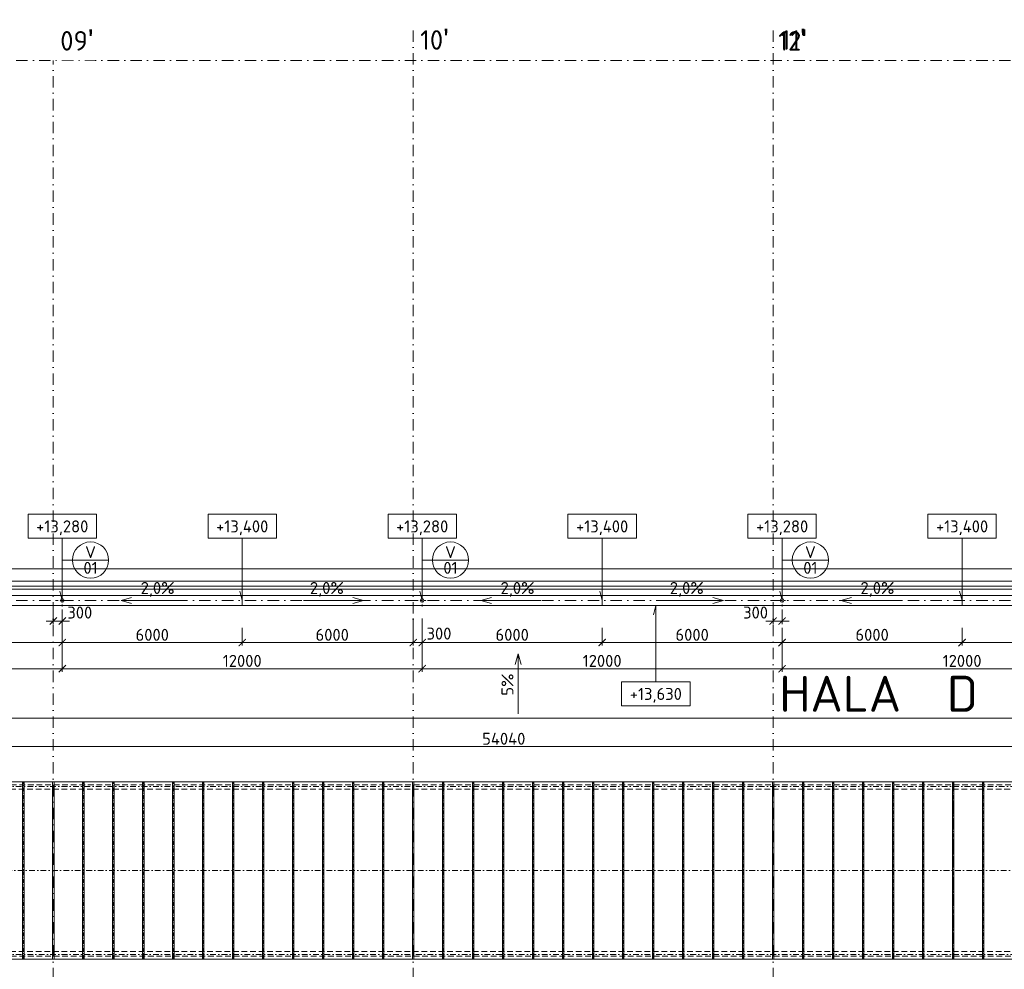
# Model space of a CAD drawing. Header units: millimetres. Extents: x 5450 to 1919026, y -34905 to 130825.
# Tile 127 of 154: x 157218 to 190045, y 99176 to 130825. Entities that reach past the tile are written whole.
import ezdxf
from ezdxf.enums import TextEntityAlignment as Align

# ---------------------------------------------------------------- set-up
doc = ezdxf.new("R2010")
doc.units = ezdxf.units.MM
for name, pattern in [('CENTERX2', [101.6, 63.5, -12.7, 12.7, -12.7]), ('DASHDOT', [25.4, 12.7, -6.35, 0, -6.35]), ('ČÁRKOVANÁ', [19.05, 12.7, -6.35])]:
    doc.linetypes.add(name, pattern=pattern)
doc.layers.get('Defpoints').update_dxf_attribs({"color": 8})
for name, color, linetype, lineweight in [('A99_N_kce-pohl', 1, 'Continuous', 9), ('A99_N_koty-200', 5, 'Continuous', 5), ('A99_N_koty-vysk', 160, 'Continuous', 5), ('A99_N_txt-popis-200', 240, 'Continuous', 5), ('A99_N_znaceni 200', 5, 'Continuous', 5), ('A99_S_kce-pohl', 7, 'Continuous', 5), ('A99_S_osy', 1, 'CENTERX2', 5)]:
    doc.layers.add(name, color=color, linetype=linetype, lineweight=lineweight)
doc.styles.add('A99_kota', font='isocpeur.ttf', dxfattribs={"height": 2})
doc.styles.add('A99_popis', font='isocpeur.ttf')
doc.styles.add('ad_popis 100', font='isocpeur.ttf', dxfattribs={"height": 200})
doc.dimstyles.new('A99_kota_200 new', dxfattribs={"dimscale": 200, "dimtxt": 2, "dimasz": 1.2, "dimexe": 0.5, "dimexo": 1.5, "dimgap": 0.3, "dimtad": 1, "dimdec": 0, "dimzin": 3, "dimdsep": 46, "dimtxsty": 'A99_kota', "dimblk": 'ARCHTICK', "dimcen": 2.5, "dimazin": 2, "dimtfac": 0.75, "dimtdec": 0, "dimtmove": 2, "dimatfit": 0, "dimfxl": 4, "dimfxlon": 1, "dimtolj": 1, "dimtzin": 0, "dimlwd": 5, "dimlwe": 5, "dimarcsym": 0})

# ---------------------------------------------------------------- blocks, each defined once
blk = doc.blocks.new('*U20')
at = {"color": 0, "linetype": 'ByBlock'}
for p, q in [((5.7, -4), (5.7, -14.35)), ((5.7, -14.35), (5.29, -12.8))]:
    blk.add_line(p, q, dxfattribs=at)
blk.add_lwpolyline([(0, -4), (11.4, -4), (11.4, 0), (0, 0)], close=True, dxfattribs=at)
at = {"color": 0, "linetype": 'ByBlock', "style": 'A99_kota'}
for tag, p in [('VYSKA', (5.7, -2.24)), ('VYSKA_POPIS1', (5.7, -6.04)), ('VYSKA_POPIS2', (5.9, -9.54)), ('VYSKA_POPIS3', (5.9, -13.04))]:
    blk.add_attdef(tag, text='', height=2, dxfattribs=at).set_placement(p, align=Align.MIDDLE)
blk = doc.blocks.new('*U14')
at = {"color": 0, "linetype": 'ByBlock'}
blk.add_line((-3.02, 0), (3.02, 0), dxfattribs=at)
blk.add_circle((0, 0), 3.02, dxfattribs=at)
at = {"color": 0, "linetype": 'ByBlock', "style": 'A99_popis'}
for tag, p in [('KATEGORIE', (0, 1.31)), ('PRVEK', (0, -1.3))]:
    blk.add_attdef(tag, text='', height=2, dxfattribs=at).set_placement(p, align=Align.MIDDLE_CENTER)
blk = doc.blocks.new('*U21')
at = {"color": 0, "linetype": 'ByBlock'}
for p, q in [((5.7, 12.75), (5.29, 11.2)), ((5.7, 0), (5.7, 12.75))]:
    blk.add_line(p, q, dxfattribs=at)
blk.add_lwpolyline([(0, -4), (11.4, -4), (11.4, 0), (0, 0)], close=True, dxfattribs=at)
at = {"color": 0, "linetype": 'ByBlock', "style": 'A99_kota'}
for tag, p in [('VYSKA', (5.7, -2.24)), ('VYSKA_POPIS1', (5.7, -6.04)), ('VYSKA_POPIS2', (5.9, -9.54)), ('VYSKA_POPIS3', (5.9, -13.04))]:
    blk.add_attdef(tag, text='', height=2, dxfattribs=at).set_placement(p, align=Align.MIDDLE)
blk = doc.blocks.new('_ArchTick')
at = {"color": 0, "linetype": 'ByBlock', "const_width": 0.15}
blk.add_lwpolyline([(-0.5, -0.5), (0.5, 0.5)], dxfattribs=at)
blk = doc.blocks.new('*D1105')
at = {"layer": 'A99_N_koty-200', "color": 0, "linetype": 'Continuous', "lineweight": 5, "transparency": 16777216}
for p, q in [((79717, 106750), (79717, 107650)), ((79717, 107550), (200407, 107550)), ((200407, 106750), (200407, 107650))]:
    blk.add_line(p, q, dxfattribs=at)
at = {"layer": 'Defpoints', "color": 0, "linetype": 'Continuous', "lineweight": 18, "transparency": 16777216}
for p in [(200407, 107550), (79717, 105425), (200407, 105425)]:
    blk.add_point(p, dxfattribs=at)
at = {"layer": 'A99_N_koty-200', "color": 0, "linetype": 'Continuous', "lineweight": 5, "transparency": 16777216, "xscale": 240, "yscale": 240, "zscale": 240, "rotation": 180}
blk.add_blockref('_ArchTick', (79717, 107550), dxfattribs=at)
at = {"layer": 'A99_N_koty-200', "color": 0, "linetype": 'Continuous', "lineweight": 5, "transparency": 16777216, "xscale": 240, "yscale": 240, "zscale": 240}
blk.add_blockref('_ArchTick', (200407, 107550), dxfattribs=at)
at = {"layer": 'A99_N_koty-200', "color": 0, "linetype": 'Continuous', "transparency": 16777216, "insert": (144807, 107940), "char_height": 400, "attachment_point": 5, "style": 'A99_kota'}
blk.add_mtext('\\A1;120690', dxfattribs=at)
blk = doc.blocks.new('*D1267')
at = {"layer": 'A99_N_koty-200', "color": 0, "linetype": 'Continuous', "lineweight": 5, "transparency": 16777216}
for p, q in [((146637, 109995), (146637, 109095)), ((158637, 109995), (158637, 109095)), ((146637, 109195), (158637, 109195))]:
    blk.add_line(p, q, dxfattribs=at)
at = {"layer": 'Defpoints', "color": 0, "linetype": 'Continuous', "lineweight": 18, "transparency": 16777216}
for p in [(146637, 111470), (158637, 111470), (158637, 109195)]:
    blk.add_point(p, dxfattribs=at)
at = {"layer": 'A99_N_koty-200', "color": 0, "linetype": 'Continuous', "lineweight": 5, "transparency": 16777216, "xscale": 240, "yscale": 240, "zscale": 240, "rotation": 180}
blk.add_blockref('_ArchTick', (146637, 109195), dxfattribs=at)
at = {"layer": 'A99_N_koty-200', "color": 0, "linetype": 'Continuous', "lineweight": 5, "transparency": 16777216, "xscale": 240, "yscale": 240, "zscale": 240}
blk.add_blockref('_ArchTick', (158637, 109195), dxfattribs=at)
at = {"layer": 'A99_N_koty-200', "color": 0, "linetype": 'Continuous', "transparency": 16777216, "insert": (152637, 109455), "char_height": 400, "attachment_point": 5, "style": 'A99_kota'}
blk.add_mtext('\\A1;12000', dxfattribs=at)
blk = doc.blocks.new('*D1273')
at = {"layer": 'A99_N_koty-200', "color": 0, "linetype": 'Continuous', "lineweight": 5, "transparency": 16777216}
for p, q in [((182337, 111170), (182337, 110683)), ((182637, 111170), (182637, 110683)), ((182337, 110783), (182097, 110783)), ((182337, 110783), (182637, 110783)), ((182637, 110783), (182877, 110783))]:
    blk.add_line(p, q, dxfattribs=at)
at = {"layer": 'Defpoints', "color": 0, "linetype": 'Continuous', "lineweight": 18, "transparency": 16777216}
for p in [(182337, 111470), (182637, 111470), (182637, 110783)]:
    blk.add_point(p, dxfattribs=at)
at = {"layer": 'A99_N_koty-200', "color": 0, "linetype": 'Continuous', "lineweight": 5, "transparency": 16777216, "xscale": 240, "yscale": 240, "zscale": 240}
blk.add_blockref('_ArchTick', (182337, 110783), dxfattribs=at)
at = {"layer": 'A99_N_koty-200', "color": 0, "linetype": 'Continuous', "lineweight": 5, "transparency": 16777216, "xscale": 240, "yscale": 240, "zscale": 240, "rotation": 180}
blk.add_blockref('_ArchTick', (182637, 110783), dxfattribs=at)
at = {"layer": 'A99_N_koty-200', "color": 0, "linetype": 'Continuous', "transparency": 16777216, "insert": (181752, 111065), "char_height": 400, "attachment_point": 5, "style": 'A99_kota'}
blk.add_mtext('\\A1;300', dxfattribs=at)
blk = doc.blocks.new('*D1275')
at = {"layer": 'A99_N_koty-200', "color": 0, "linetype": 'Continuous', "lineweight": 5, "transparency": 16777216}
for p, q in [((170337, 110865), (170337, 109965)), ((170637, 110865), (170637, 109965)), ((170337, 110065), (170097, 110065)), ((170337, 110065), (170637, 110065)), ((170637, 110065), (170877, 110065))]:
    blk.add_line(p, q, dxfattribs=at)
at = {"layer": 'Defpoints', "color": 0, "linetype": 'Continuous', "lineweight": 18, "transparency": 16777216}
for p in [(170337, 111350), (170637, 111470), (170637, 110065)]:
    blk.add_point(p, dxfattribs=at)
at = {"layer": 'A99_N_koty-200', "color": 0, "linetype": 'Continuous', "lineweight": 5, "transparency": 16777216, "xscale": 240, "yscale": 240, "zscale": 240}
blk.add_blockref('_ArchTick', (170337, 110065), dxfattribs=at)
at = {"layer": 'A99_N_koty-200', "color": 0, "linetype": 'Continuous', "lineweight": 5, "transparency": 16777216, "xscale": 240, "yscale": 240, "zscale": 240, "rotation": 180}
blk.add_blockref('_ArchTick', (170637, 110065), dxfattribs=at)
at = {"layer": 'A99_N_koty-200', "color": 0, "linetype": 'Continuous', "transparency": 16777216, "insert": (171197, 110365), "char_height": 400, "attachment_point": 5, "style": 'A99_kota'}
blk.add_mtext('\\A1;300', dxfattribs=at)
blk = doc.blocks.new('*D1277')
at = {"layer": 'A99_N_koty-200', "color": 0, "linetype": 'Continuous', "lineweight": 5, "transparency": 16777216}
for p, q in [((170637, 109995), (170637, 109095)), ((182637, 109995), (182637, 109095)), ((170637, 109195), (182637, 109195))]:
    blk.add_line(p, q, dxfattribs=at)
at = {"layer": 'Defpoints', "color": 0, "linetype": 'Continuous', "lineweight": 18, "transparency": 16777216}
for p in [(170637, 111470), (182637, 111470), (182637, 109195)]:
    blk.add_point(p, dxfattribs=at)
at = {"layer": 'A99_N_koty-200', "color": 0, "linetype": 'Continuous', "lineweight": 5, "transparency": 16777216, "xscale": 240, "yscale": 240, "zscale": 240, "rotation": 180}
blk.add_blockref('_ArchTick', (170637, 109195), dxfattribs=at)
at = {"layer": 'A99_N_koty-200', "color": 0, "linetype": 'Continuous', "lineweight": 5, "transparency": 16777216, "xscale": 240, "yscale": 240, "zscale": 240}
blk.add_blockref('_ArchTick', (182637, 109195), dxfattribs=at)
at = {"layer": 'A99_N_koty-200', "color": 0, "linetype": 'Continuous', "transparency": 16777216, "insert": (176637, 109455), "char_height": 400, "attachment_point": 5, "style": 'A99_kota'}
blk.add_mtext('\\A1;12000', dxfattribs=at)
blk = doc.blocks.new('*D1279')
at = {"layer": 'A99_N_koty-200', "color": 0, "linetype": 'Continuous', "lineweight": 5, "transparency": 16777216}
for p, q in [((170637, 110560), (170637, 109965)), ((176637, 110560), (176637, 109965)), ((170637, 110065), (176637, 110065))]:
    blk.add_line(p, q, dxfattribs=at)
at = {"layer": 'Defpoints', "color": 0, "linetype": 'Continuous', "lineweight": 18, "transparency": 16777216}
for p in [(170637, 110860), (176637, 110860), (176637, 110065)]:
    blk.add_point(p, dxfattribs=at)
at = {"layer": 'A99_N_koty-200', "color": 0, "linetype": 'Continuous', "lineweight": 5, "transparency": 16777216, "xscale": 240, "yscale": 240, "zscale": 240, "rotation": 180}
blk.add_blockref('_ArchTick', (170637, 110065), dxfattribs=at)
at = {"layer": 'A99_N_koty-200', "color": 0, "linetype": 'Continuous', "lineweight": 5, "transparency": 16777216, "xscale": 240, "yscale": 240, "zscale": 240}
blk.add_blockref('_ArchTick', (176637, 110065), dxfattribs=at)
at = {"layer": 'A99_N_koty-200', "color": 0, "linetype": 'Continuous', "transparency": 16777216, "insert": (173637, 110325), "char_height": 400, "attachment_point": 5, "style": 'A99_kota'}
blk.add_mtext('\\A1;6000', dxfattribs=at)
blk = doc.blocks.new('*D1281')
at = {"layer": 'A99_N_koty-200', "color": 0, "linetype": 'Continuous', "lineweight": 5, "transparency": 16777216}
for p, q in [((176637, 110560), (176637, 109965)), ((182637, 110560), (182637, 109965)), ((182637, 110065), (176637, 110065))]:
    blk.add_line(p, q, dxfattribs=at)
at = {"layer": 'Defpoints', "color": 0, "linetype": 'Continuous', "lineweight": 18, "transparency": 16777216}
for p in [(176637, 110860), (182637, 110860), (176637, 110065)]:
    blk.add_point(p, dxfattribs=at)
at = {"layer": 'A99_N_koty-200', "color": 0, "linetype": 'Continuous', "lineweight": 5, "transparency": 16777216, "xscale": 240, "yscale": 240, "zscale": 240, "rotation": 180}
blk.add_blockref('_ArchTick', (176637, 110065), dxfattribs=at)
at = {"layer": 'A99_N_koty-200', "color": 0, "linetype": 'Continuous', "lineweight": 5, "transparency": 16777216, "xscale": 240, "yscale": 240, "zscale": 240}
blk.add_blockref('_ArchTick', (182637, 110065), dxfattribs=at)
at = {"layer": 'A99_N_koty-200', "color": 0, "linetype": 'Continuous', "transparency": 16777216, "insert": (179637, 110325), "char_height": 400, "attachment_point": 5, "style": 'A99_kota'}
blk.add_mtext('\\A1;6000', dxfattribs=at)
blk = doc.blocks.new('*D1349')
at = {"layer": 'A99_N_koty-200', "color": 0, "linetype": 'Continuous', "lineweight": 5, "transparency": 16777216}
for p, q in [((158637, 109995), (158637, 109095)), ((170637, 109995), (170637, 109095)), ((158637, 109195), (170637, 109195))]:
    blk.add_line(p, q, dxfattribs=at)
at = {"layer": 'Defpoints', "color": 0, "linetype": 'Continuous', "lineweight": 18, "transparency": 16777216}
for p in [(158637, 111470), (170637, 111470), (170637, 109195)]:
    blk.add_point(p, dxfattribs=at)
at = {"layer": 'A99_N_koty-200', "color": 0, "linetype": 'Continuous', "lineweight": 5, "transparency": 16777216, "xscale": 240, "yscale": 240, "zscale": 240, "rotation": 180}
blk.add_blockref('_ArchTick', (158637, 109195), dxfattribs=at)
at = {"layer": 'A99_N_koty-200', "color": 0, "linetype": 'Continuous', "lineweight": 5, "transparency": 16777216, "xscale": 240, "yscale": 240, "zscale": 240}
blk.add_blockref('_ArchTick', (170637, 109195), dxfattribs=at)
at = {"layer": 'A99_N_koty-200', "color": 0, "linetype": 'Continuous', "transparency": 16777216, "insert": (164637, 109455), "char_height": 400, "attachment_point": 5, "style": 'A99_kota'}
blk.add_mtext('\\A1;12000', dxfattribs=at)
blk = doc.blocks.new('*D1351')
at = {"layer": 'A99_N_koty-200', "color": 0, "linetype": 'Continuous', "lineweight": 5, "transparency": 16777216}
for p, q in [((158637, 110560), (158637, 109965)), ((164637, 110560), (164637, 109965)), ((158637, 110065), (164637, 110065))]:
    blk.add_line(p, q, dxfattribs=at)
at = {"layer": 'Defpoints', "color": 0, "linetype": 'Continuous', "lineweight": 18, "transparency": 16777216}
for p in [(158637, 110860), (164637, 110860), (164637, 110065)]:
    blk.add_point(p, dxfattribs=at)
at = {"layer": 'A99_N_koty-200', "color": 0, "linetype": 'Continuous', "lineweight": 5, "transparency": 16777216, "xscale": 240, "yscale": 240, "zscale": 240, "rotation": 180}
blk.add_blockref('_ArchTick', (158637, 110065), dxfattribs=at)
at = {"layer": 'A99_N_koty-200', "color": 0, "linetype": 'Continuous', "lineweight": 5, "transparency": 16777216, "xscale": 240, "yscale": 240, "zscale": 240}
blk.add_blockref('_ArchTick', (164637, 110065), dxfattribs=at)
at = {"layer": 'A99_N_koty-200', "color": 0, "linetype": 'Continuous', "transparency": 16777216, "insert": (161637, 110325), "char_height": 400, "attachment_point": 5, "style": 'A99_kota'}
blk.add_mtext('\\A1;6000', dxfattribs=at)
blk = doc.blocks.new('*D1353')
at = {"layer": 'A99_N_koty-200', "color": 0, "linetype": 'Continuous', "lineweight": 5, "transparency": 16777216}
for p, q in [((164637, 110560), (164637, 109965)), ((170637, 110560), (170637, 109965)), ((170637, 110065), (164637, 110065))]:
    blk.add_line(p, q, dxfattribs=at)
at = {"layer": 'Defpoints', "color": 0, "linetype": 'Continuous', "lineweight": 18, "transparency": 16777216}
for p in [(164637, 110860), (170637, 110860), (164637, 110065)]:
    blk.add_point(p, dxfattribs=at)
at = {"layer": 'A99_N_koty-200', "color": 0, "linetype": 'Continuous', "lineweight": 5, "transparency": 16777216, "xscale": 240, "yscale": 240, "zscale": 240, "rotation": 180}
blk.add_blockref('_ArchTick', (164637, 110065), dxfattribs=at)
at = {"layer": 'A99_N_koty-200', "color": 0, "linetype": 'Continuous', "lineweight": 5, "transparency": 16777216, "xscale": 240, "yscale": 240, "zscale": 240}
blk.add_blockref('_ArchTick', (170637, 110065), dxfattribs=at)
at = {"layer": 'A99_N_koty-200', "color": 0, "linetype": 'Continuous', "transparency": 16777216, "insert": (167637, 110325), "char_height": 400, "attachment_point": 5, "style": 'A99_kota'}
blk.add_mtext('\\A1;6000', dxfattribs=at)
blk = doc.blocks.new('*D1355')
at = {"layer": 'A99_N_koty-200', "color": 0, "linetype": 'Continuous', "lineweight": 5, "transparency": 16777216}
for p, q in [((182637, 109995), (182637, 109095)), ((194637, 109995), (194637, 109095)), ((182637, 109195), (194637, 109195))]:
    blk.add_line(p, q, dxfattribs=at)
at = {"layer": 'Defpoints', "color": 0, "linetype": 'Continuous', "lineweight": 18, "transparency": 16777216}
for p in [(182637, 111470), (194637, 111470), (194637, 109195)]:
    blk.add_point(p, dxfattribs=at)
at = {"layer": 'A99_N_koty-200', "color": 0, "linetype": 'Continuous', "lineweight": 5, "transparency": 16777216, "xscale": 240, "yscale": 240, "zscale": 240, "rotation": 180}
blk.add_blockref('_ArchTick', (182637, 109195), dxfattribs=at)
at = {"layer": 'A99_N_koty-200', "color": 0, "linetype": 'Continuous', "lineweight": 5, "transparency": 16777216, "xscale": 240, "yscale": 240, "zscale": 240}
blk.add_blockref('_ArchTick', (194637, 109195), dxfattribs=at)
at = {"layer": 'A99_N_koty-200', "color": 0, "linetype": 'Continuous', "transparency": 16777216, "insert": (188637, 109455), "char_height": 400, "attachment_point": 5, "style": 'A99_kota'}
blk.add_mtext('\\A1;12000', dxfattribs=at)
blk = doc.blocks.new('*D1357')
at = {"layer": 'A99_N_koty-200', "color": 0, "linetype": 'Continuous', "lineweight": 5, "transparency": 16777216}
for p, q in [((182637, 110560), (182637, 109965)), ((188637, 110560), (188637, 109965)), ((182637, 110065), (188637, 110065))]:
    blk.add_line(p, q, dxfattribs=at)
at = {"layer": 'Defpoints', "color": 0, "linetype": 'Continuous', "lineweight": 18, "transparency": 16777216}
for p in [(182637, 110860), (188637, 110860), (188637, 110065)]:
    blk.add_point(p, dxfattribs=at)
at = {"layer": 'A99_N_koty-200', "color": 0, "linetype": 'Continuous', "lineweight": 5, "transparency": 16777216, "xscale": 240, "yscale": 240, "zscale": 240, "rotation": 180}
blk.add_blockref('_ArchTick', (182637, 110065), dxfattribs=at)
at = {"layer": 'A99_N_koty-200', "color": 0, "linetype": 'Continuous', "lineweight": 5, "transparency": 16777216, "xscale": 240, "yscale": 240, "zscale": 240}
blk.add_blockref('_ArchTick', (188637, 110065), dxfattribs=at)
at = {"layer": 'A99_N_koty-200', "color": 0, "linetype": 'Continuous', "transparency": 16777216, "insert": (185637, 110325), "char_height": 400, "attachment_point": 5, "style": 'A99_kota'}
blk.add_mtext('\\A1;6000', dxfattribs=at)
blk = doc.blocks.new('*D1359')
at = {"layer": 'A99_N_koty-200', "color": 0, "linetype": 'Continuous', "lineweight": 5, "transparency": 16777216}
for p, q in [((188637, 110560), (188637, 109965)), ((194637, 110560), (194637, 109965)), ((194637, 110065), (188637, 110065))]:
    blk.add_line(p, q, dxfattribs=at)
at = {"layer": 'Defpoints', "color": 0, "linetype": 'Continuous', "lineweight": 18, "transparency": 16777216}
for p in [(188637, 110860), (194637, 110860), (188637, 110065)]:
    blk.add_point(p, dxfattribs=at)
at = {"layer": 'A99_N_koty-200', "color": 0, "linetype": 'Continuous', "lineweight": 5, "transparency": 16777216, "xscale": 240, "yscale": 240, "zscale": 240, "rotation": 180}
blk.add_blockref('_ArchTick', (188637, 110065), dxfattribs=at)
at = {"layer": 'A99_N_koty-200', "color": 0, "linetype": 'Continuous', "lineweight": 5, "transparency": 16777216, "xscale": 240, "yscale": 240, "zscale": 240}
blk.add_blockref('_ArchTick', (194637, 110065), dxfattribs=at)
at = {"layer": 'A99_N_koty-200', "color": 0, "linetype": 'Continuous', "transparency": 16777216, "insert": (191637, 110325), "char_height": 400, "attachment_point": 5, "style": 'A99_kota'}
blk.add_mtext('\\A1;6000', dxfattribs=at)
blk = doc.blocks.new('*D1575')
at = {"layer": 'A99_N_koty-200', "color": 0, "linetype": 'Continuous', "lineweight": 5, "transparency": 16777216}
for p, q in [((158337, 111170), (158337, 110683)), ((158637, 111170), (158637, 110683)), ((158337, 110783), (158097, 110783)), ((158637, 110783), (158337, 110783)), ((158637, 110783), (158877, 110783))]:
    blk.add_line(p, q, dxfattribs=at)
at = {"layer": 'Defpoints', "color": 0, "linetype": 'Continuous', "lineweight": 18, "transparency": 16777216}
for p in [(158337, 111470), (158637, 111470), (158337, 110783)]:
    blk.add_point(p, dxfattribs=at)
at = {"layer": 'A99_N_koty-200', "color": 0, "linetype": 'Continuous', "lineweight": 5, "transparency": 16777216, "xscale": 240, "yscale": 240, "zscale": 240}
blk.add_blockref('_ArchTick', (158337, 110783), dxfattribs=at)
at = {"layer": 'A99_N_koty-200', "color": 0, "linetype": 'Continuous', "lineweight": 5, "transparency": 16777216, "xscale": 240, "yscale": 240, "zscale": 240, "rotation": 180}
blk.add_blockref('_ArchTick', (158637, 110783), dxfattribs=at)
at = {"layer": 'A99_N_koty-200', "color": 0, "linetype": 'Continuous', "transparency": 16777216, "insert": (159222, 111065), "char_height": 400, "attachment_point": 5, "style": 'A99_kota'}
blk.add_mtext('\\A1;300', dxfattribs=at)
blk = doc.blocks.new('*D1583')
at = {"layer": 'A99_N_koty-200', "color": 0, "linetype": 'Continuous', "lineweight": 5, "transparency": 16777216}
for p, q in [((152637, 110865), (152637, 109965)), ((158637, 110865), (158637, 109965)), ((158637, 110065), (152637, 110065))]:
    blk.add_line(p, q, dxfattribs=at)
at = {"layer": 'Defpoints', "color": 0, "linetype": 'Continuous', "lineweight": 18, "transparency": 16777216}
for p in [(152637, 111350), (158637, 111470), (152637, 110065)]:
    blk.add_point(p, dxfattribs=at)
at = {"layer": 'A99_N_koty-200', "color": 0, "linetype": 'Continuous', "lineweight": 5, "transparency": 16777216, "xscale": 240, "yscale": 240, "zscale": 240, "rotation": 180}
blk.add_blockref('_ArchTick', (152637, 110065), dxfattribs=at)
at = {"layer": 'A99_N_koty-200', "color": 0, "linetype": 'Continuous', "lineweight": 5, "transparency": 16777216, "xscale": 240, "yscale": 240, "zscale": 240}
blk.add_blockref('_ArchTick', (158637, 110065), dxfattribs=at)
at = {"layer": 'A99_N_koty-200', "color": 0, "linetype": 'Continuous', "transparency": 16777216, "insert": (155637, 110325), "char_height": 400, "attachment_point": 5, "style": 'A99_kota'}
blk.add_mtext('\\A1;6000', dxfattribs=at)
blk = doc.blocks.new('*D1733')
at = {"layer": 'A99_N_koty-200', "color": 0, "linetype": 'Continuous', "lineweight": 5, "transparency": 16777216}
for p, q in [((146337, 105800), (146337, 106700)), ((200377, 105800), (200377, 106700)), ((200377, 106600), (146337, 106600))]:
    blk.add_line(p, q, dxfattribs=at)
at = {"layer": 'Defpoints', "color": 0, "linetype": 'Continuous', "lineweight": 18, "transparency": 16777216}
for p in [(146337, 106600), (146337, 105425), (200377, 105425)]:
    blk.add_point(p, dxfattribs=at)
at = {"layer": 'A99_N_koty-200', "color": 0, "linetype": 'Continuous', "lineweight": 5, "transparency": 16777216, "xscale": 240, "yscale": 240, "zscale": 240, "rotation": 180}
blk.add_blockref('_ArchTick', (146337, 106600), dxfattribs=at)
at = {"layer": 'A99_N_koty-200', "color": 0, "linetype": 'Continuous', "lineweight": 5, "transparency": 16777216, "xscale": 240, "yscale": 240, "zscale": 240}
blk.add_blockref('_ArchTick', (200377, 106600), dxfattribs=at)
at = {"layer": 'A99_N_koty-200', "color": 0, "linetype": 'Continuous', "transparency": 16777216, "insert": (173357, 106860), "char_height": 400, "attachment_point": 5, "style": 'A99_kota'}
blk.add_mtext('\\A1;54040', dxfattribs=at)

msp = doc.modelspace()

# ---------------------------------------------------------------- linework, layer by layer
at = {"layer": 'A99_N_kce-pohl', "linetype": 'Continuous', "lineweight": 9}
for p, q in [((157312.3, 99515), (157312.3, 105425)), ((157362.3, 99515), (157362.3, 105425)), ((158312.3, 99515), (158312.3, 105425)), ((158362.3, 99515), (158362.3, 105425)), ((159312.3, 99515), (159312.3, 105425)), ((159362.3, 99515), (159362.3, 105425)), ((160312.3, 99515), (160312.3, 105425)), ((160362.3, 99515), (160362.3, 105425)), ((161312.3, 99515), (161312.3, 105425)), ((161362.3, 99515), (161362.3, 105425)), ((162312.3, 99515), (162312.3, 105425)), ((162362.3, 99515), (162362.3, 105425)), ((163312.3, 99515), (163312.3, 105425)), ((163362.3, 99515), (163362.3, 105425)), ((164312.3, 99515), (164312.3, 105425)), ((164362.3, 99515), (164362.3, 105425)), ((165312.3, 99515), (165312.3, 105425)), ((165362.3, 99515), (165362.3, 105425)), ((166312.3, 99515), (166312.3, 105425)), ((166362.3, 99515), (166362.3, 105425)), ((167312.3, 99515), (167312.3, 105425)), ((167362.3, 99515), (167362.3, 105425)), ((168312.3, 99515), (168312.3, 105425)), ((168362.3, 99515), (168362.3, 105425)), ((169312.3, 99515), (169312.3, 105425)), ((169362.3, 99515), (169362.3, 105425)), ((170312.3, 99515), (170312.3, 105425)), ((170362.3, 99515), (170362.3, 105425)), ((171312.3, 99515), (171312.3, 105425)), ((171362.3, 99515), (171362.3, 105425)), ((172312.3, 99515), (172312.3, 105425)), ((172362.3, 99515), (172362.3, 105425)), ((173312.3, 99515), (173312.3, 105425)), ((173362.3, 99515), (173362.3, 105425)), ((174312.3, 99515), (174312.3, 105425)), ((174362.3, 99515), (174362.3, 105425)), ((175312.3, 99515), (175312.3, 105425)), ((175362.3, 99515), (175362.3, 105425)), ((176312.3, 99515), (176312.3, 105425)), ((176362.3, 99515), (176362.3, 105425)), ((177312.3, 99515), (177312.3, 105425)), ((177362.3, 99515), (177362.3, 105425)), ((178312.3, 99515), (178312.3, 105425)), ((178362.3, 99515), (178362.3, 105425)), ((179312.3, 99515), (179312.3, 105425)), ((179362.3, 99515), (179362.3, 105425)), ((180312.3, 99515), (180312.3, 105425)), ((180362.3, 99515), (180362.3, 105425)), ((181312.3, 99515), (181312.3, 105425)), ((181362.3, 99515), (181362.3, 105425)), ((182312.3, 99515), (182312.3, 105425)), ((182362.3, 99515), (182362.3, 105425)), ((183312.3, 99515), (183312.3, 105425)), ((183362.3, 99515), (183362.3, 105425)), ((184312.3, 99515), (184312.3, 105425)), ((184362.3, 99515), (184362.3, 105425)), ((185312.3, 99515), (185312.3, 105425)), ((185362.3, 99515), (185362.3, 105425)), ((186312.3, 99515), (186312.3, 105425)), ((186362.3, 99515), (186362.3, 105425)), ((187312.3, 99515), (187312.3, 105425)), ((187362.3, 99515), (187362.3, 105425)), ((188312.3, 99515), (188312.3, 105425)), ((188362.3, 99515), (188362.3, 105425)), ((189312.3, 99515), (189312.3, 105425)), ((189362.3, 99515), (189362.3, 105425))]:
    msp.add_line(p, q, dxfattribs=at)
at = {"layer": 'A99_N_kce-pohl', "linetype": 'Continuous', "ltscale": 25}
msp.add_lwpolyline([(206227.3, 111305), (206227.3, 111635), (73787.3, 111635), (73787.3, 111305)], close=True, dxfattribs=at)
at = {"layer": 'A99_N_kce-pohl', "linetype": 'DASHDOT', "lineweight": 5, "ltscale": 5}
for points in [[(158637.3, 111270), (158637.3, 111670)], [(170637.3, 111270), (170637.3, 111670)], [(182637.3, 111270), (182637.3, 111670)], [(158437.3, 111470), (158837.3, 111470)], [(170437.3, 111470), (170837.3, 111470)], [(182437.3, 111470), (182837.3, 111470)]]:
    msp.add_lwpolyline(points, dxfattribs=at)
at = {"layer": 'A99_N_kce-pohl', "linetype": 'Continuous', "lineweight": 5}
for points in [[(164637.3, 111305), (164637.3, 111635)], [(176637.3, 111305), (176637.3, 111635)], [(188637.3, 111305), (188637.3, 111635)]]:
    msp.add_lwpolyline(points, dxfattribs=at)
at = {"layer": 'A99_N_kce-pohl', "linetype": 'Continuous', "lineweight": 9}
msp.add_lwpolyline([(79717.3, 105425), (200407.3, 105425), (200407.3, 99515), (79717.3, 99515)], close=True, dxfattribs=at)
at = {"layer": 'A99_N_kce-pohl', "linetype": 'ČÁRKOVANÁ', "lineweight": 9, "ltscale": 15}
for points in [[(200547.3, 105325), (79577.3, 105325)], [(200237.3, 105175.3), (79887.3, 105175.3)], [(200547.3, 99615), (79577.3, 99615)], [(200237.3, 99764.7), (79887.3, 99764.7)]]:
    msp.add_lwpolyline(points, dxfattribs=at)
at = {"layer": 'A99_N_kce-pohl', "linetype": 'Continuous', "lineweight": 9}
for points in [[(157312.3, 102845), (157312.3, 102665)], [(157362.3, 102845), (157362.3, 102665)], [(158312.3, 102845), (158312.3, 102665)], [(158362.3, 102845), (158362.3, 102665)], [(159312.3, 102845), (159312.3, 102665)], [(159362.3, 102845), (159362.3, 102665)], [(160312.3, 102845), (160312.3, 102665)], [(160362.3, 102845), (160362.3, 102665)], [(161312.3, 102845), (161312.3, 102665)], [(161362.3, 102845), (161362.3, 102665)], [(162312.3, 102845), (162312.3, 102665)], [(162362.3, 102845), (162362.3, 102665)], [(163312.3, 102845), (163312.3, 102665)], [(163362.3, 102845), (163362.3, 102665)], [(164312.3, 102845), (164312.3, 102665)], [(164362.3, 102845), (164362.3, 102665)], [(165312.3, 102845), (165312.3, 102665)], [(165362.3, 102845), (165362.3, 102665)], [(166312.3, 102845), (166312.3, 102665)], [(166362.3, 102845), (166362.3, 102665)], [(167312.3, 102845), (167312.3, 102665)], [(167362.3, 102845), (167362.3, 102665)], [(168312.3, 102845), (168312.3, 102665)], [(168362.3, 102845), (168362.3, 102665)], [(169312.3, 102845), (169312.3, 102665)], [(169362.3, 102845), (169362.3, 102665)], [(170312.3, 102845), (170312.3, 102665)], [(170362.3, 102845), (170362.3, 102665)], [(171312.3, 102845), (171312.3, 102665)], [(171362.3, 102845), (171362.3, 102665)], [(172312.3, 102845), (172312.3, 102665)], [(172362.3, 102845), (172362.3, 102665)], [(173312.3, 102845), (173312.3, 102665)], [(173362.3, 102845), (173362.3, 102665)], [(174312.3, 102845), (174312.3, 102665)], [(174362.3, 102845), (174362.3, 102665)], [(175312.3, 102845), (175312.3, 102665)], [(175362.3, 102845), (175362.3, 102665)], [(176312.3, 102845), (176312.3, 102665)], [(176362.3, 102845), (176362.3, 102665)], [(177312.3, 102845), (177312.3, 102665)], [(177362.3, 102845), (177362.3, 102665)], [(178312.3, 102845), (178312.3, 102665)], [(178362.3, 102845), (178362.3, 102665)], [(179312.3, 102845), (179312.3, 102665)], [(179362.3, 102845), (179362.3, 102665)], [(180312.3, 102845), (180312.3, 102665)], [(180362.3, 102845), (180362.3, 102665)], [(181312.3, 102845), (181312.3, 102665)], [(181362.3, 102845), (181362.3, 102665)], [(182312.3, 102845), (182312.3, 102665)], [(182362.3, 102845), (182362.3, 102665)], [(183312.3, 102845), (183312.3, 102665)], [(183362.3, 102845), (183362.3, 102665)], [(184312.3, 102845), (184312.3, 102665)], [(184362.3, 102845), (184362.3, 102665)], [(185312.3, 102845), (185312.3, 102665)], [(185362.3, 102845), (185362.3, 102665)], [(186312.3, 102845), (186312.3, 102665)], [(186362.3, 102845), (186362.3, 102665)], [(187312.3, 102845), (187312.3, 102665)], [(187362.3, 102845), (187362.3, 102665)], [(188312.3, 102845), (188312.3, 102665)], [(188362.3, 102845), (188362.3, 102665)], [(189312.3, 102845), (189312.3, 102665)], [(189362.3, 102845), (189362.3, 102665)]]:
    msp.add_lwpolyline(points, dxfattribs=at)
at = {"layer": 'A99_N_kce-pohl', "linetype": 'Continuous'}
for centre in [(158637.3, 111470), (170637.3, 111470), (182637.3, 111470)]:
    msp.add_circle(centre, 60, dxfattribs=at)
at = {"layer": 'A99_N_koty-vysk'}
for points in [[(160597.3, 111470), (160947.3, 111570)], [(160597.3, 111470), (162597.3, 111470)], [(160597.3, 111470), (160947.3, 111370)], [(168677.3, 111470), (166677.3, 111470)], [(168677.3, 111470), (168327.3, 111570)], [(168677.3, 111470), (168327.3, 111370)], [(172597.3, 111470), (172947.3, 111570)], [(172597.3, 111470), (174597.3, 111470)], [(172597.3, 111470), (172947.3, 111370)], [(180677.3, 111470), (178677.3, 111470)], [(180677.3, 111470), (180327.3, 111570)], [(180677.3, 111470), (180327.3, 111370)], [(184597.3, 111470), (184947.3, 111570)], [(184597.3, 111470), (186597.3, 111470)], [(184597.3, 111470), (184947.3, 111370)], [(173837.3, 109688), (173737.3, 109338)], [(173837.3, 109688), (173837.3, 107688)], [(173837.3, 109688), (173937.3, 109338)]]:
    msp.add_lwpolyline(points, dxfattribs=at)
at = {"layer": 'A99_N_znaceni 200'}
for points in [[(158975.8, 112816.5), (158637.3, 112816.5)], [(170975.8, 112816.5), (170637.3, 112816.5)], [(182975.8, 112816.5), (182637.3, 112816.5)]]:
    msp.add_lwpolyline(points, dxfattribs=at)
at = {"layer": 'A99_S_kce-pohl', "linetype": 'Continuous', "ltscale": 25}
for p, q in [((73787.3, 112525.1), (206227.3, 112525.1)), ((73787.3, 112115.1), (206227.3, 112115.1))]:
    msp.add_line(p, q, dxfattribs=at)
msp.add_lwpolyline([(73647.3, 111945), (206227.3, 111945), (206227.3, 111845), (73647.3, 111845)], close=True, dxfattribs=at)
at = {"layer": 'A99_S_osy', "linetype": 'DASHDOT', "lineweight": 5, "ltscale": 10}
for p, q in [((157337.3, 99515), (157337.3, 105425)), ((159337.3, 99515), (159337.3, 105425)), ((160337.3, 99515), (160337.3, 105425)), ((161337.3, 99515), (161337.3, 105425)), ((162337.3, 99515), (162337.3, 105425)), ((163337.3, 99515), (163337.3, 105425)), ((164337.3, 99515), (164337.3, 105425)), ((165337.3, 99515), (165337.3, 105425)), ((166337.3, 99515), (166337.3, 105425)), ((167337.3, 99515), (167337.3, 105425)), ((168337.3, 99515), (168337.3, 105425)), ((169337.3, 99515), (169337.3, 105425)), ((171337.3, 99515), (171337.3, 105425)), ((172337.3, 99515), (172337.3, 105425)), ((173337.3, 99515), (173337.3, 105425)), ((174337.3, 99515), (174337.3, 105425)), ((175337.3, 99515), (175337.3, 105425)), ((176337.3, 99515), (176337.3, 105425)), ((177337.3, 99515), (177337.3, 105425)), ((178337.3, 99515), (178337.3, 105425)), ((179337.3, 99515), (179337.3, 105425)), ((180337.3, 99515), (180337.3, 105425)), ((181337.3, 99515), (181337.3, 105425)), ((183337.3, 99515), (183337.3, 105425)), ((184337.3, 99515), (184337.3, 105425)), ((185337.3, 99515), (185337.3, 105425)), ((186337.3, 99515), (186337.3, 105425)), ((187337.3, 99515), (187337.3, 105425)), ((188337.3, 99515), (188337.3, 105425)), ((189337.3, 99515), (189337.3, 105425))]:
    msp.add_line(p, q, dxfattribs=at)
at = {"layer": 'A99_S_osy', "linetype": 'DASHDOT', "lineweight": 5, "ltscale": 25}
msp.add_line((188337.3, 105425), (188337.3, 99515), dxfattribs=at)
at = {"layer": 'A99_S_osy', "linetype": 'DASHDOT', "lineweight": 5, "ltscale": 30}
for points in [[(158337.3, 130470), (158337.3, 27060)], [(170337.3, 130470), (170337.3, 27060)], [(182337.3, 130470), (182337.3, 27060)], [(220737.3, 129470), (72162.3, 129470)], [(220737.3, 111470), (72162.3, 111470)]]:
    msp.add_lwpolyline(points, dxfattribs=at)
at = {"layer": 'A99_S_osy', "linetype": 'DASHDOT', "lineweight": 5, "ltscale": 15}
for points in [[(200727.3, 105265), (79652.3, 105265)], [(200407.3, 102470), (79717.3, 102470)], [(200727.3, 99675), (79652.3, 99675)]]:
    msp.add_lwpolyline(points, dxfattribs=at)

# ---------------------------------------------------------------- block references
at = {"layer": 'A99_N_koty-vysk', "xscale": 200, "yscale": 200, "zscale": 200}
for name, p, values in [('*U20', (157497.3, 114340), {'VYSKA': '+13,280'}), ('*U20', (163497.3, 114340), {'VYSKA': '+13,400'}), ('*U20', (169497.3, 114340), {'VYSKA': '+13,280'}), ('*U20', (175497.3, 114340), {'VYSKA': '+13,400'}), ('*U20', (181497.3, 114340), {'VYSKA': '+13,280'}), ('*U20', (187497.3, 114340), {'VYSKA': '+13,400'}), ('*U21', (177287.3, 108755), {'VYSKA': '+13,630'})]:
    msp.add_blockref(name, p, dxfattribs=at).add_auto_attribs(values)
at = {"layer": 'A99_N_znaceni 200', "xscale": 200, "yscale": 200, "zscale": 200}
for p in [(159579.8, 112816.5), (171579.8, 112816.5), (183579.8, 112816.5)]:
    msp.add_blockref('*U14', p, dxfattribs=at).add_auto_attribs({'KATEGORIE': 'V', 'PRVEK': '01'})

# ---------------------------------------------------------------- texts
at = {"layer": 'A99_N_koty-vysk', "char_height": 400, "style": 'ad_popis 100'}
for insert, attachment_point in [((161250.3, 112085), 1), ((168024.3, 112085), 3), ((173250.3, 112085), 1), ((180024.3, 112085), 3), ((185250.3, 112085), 1)]:
    msp.add_mtext_dynamic_manual_height_columns('2,0%', width=673.852, gutter_width=2000, heights=[0], dxfattribs=dict(at, insert=insert, attachment_point=attachment_point))
at = {"layer": 'A99_N_koty-vysk', "insert": (173280, 109035), "char_height": 400, "attachment_point": 3, "rotation": 90, "style": 'ad_popis 100'}
msp.add_mtext_dynamic_manual_height_columns('5%', width=140, gutter_width=2000, heights=[0], dxfattribs=at)
at = {"layer": 'A99_N_txt-popis-200', "lineweight": 9, "ltscale": 5, "style": 'ad_popis 100'}
msp.add_text('HALA  D', height=1200, dxfattribs=at).set_placement((182542.3, 107760))
at = {"layer": 'A99_N_txt-popis-200', "color": 1, "lineweight": 0, "char_height": 650, "attachment_point": 1, "style": 'ad_popis 100'}
for s, insert in [("10{\\fArial|b0|i0|c238|p34;\\H1.08333x;'}", (170567.3, 130528.5)), ("12{\\fArial|b0|i0|c238|p34;\\H1.08333x;'}", (182507.3, 130498.5)), ("11{\\fArial|b0|i0|c238|p34;\\H1.08333x;'}", (182587.3, 130528.5))]:
    msp.add_mtext_dynamic_manual_height_columns(s, width=832.5, gutter_width=1000, heights=[0], dxfattribs=dict(at, insert=insert))

# ---------------------------------------------------------------- dimensions: what is measured, and where the dimension line sits
at = {"layer": 'A99_N_koty-200', "linetype": 'Continuous'}
for base, p1, p2, picture, middle in [((158637.3, 109195), (146637.3, 111470), (158637.3, 111470), '*D1267', (152637.3, 109455)), ((170637.3, 109195), (158637.3, 111470), (170637.3, 111470), '*D1349', (164637.3, 109455)), ((182637.3, 109195), (170637.3, 111470), (182637.3, 111470), '*D1277', (176637.3, 109455)), ((194637.3, 109195), (182637.3, 111470), (194637.3, 111470), '*D1355', (188637.3, 109455)), ((164637.3, 110065), (158637.3, 110860), (164637.3, 110860), '*D1351', (161637.3, 110325)), ((176637.3, 110065), (170637.3, 110860), (176637.3, 110860), '*D1279', (173637.3, 110325)), ((188637.3, 110065), (182637.3, 110860), (188637.3, 110860), '*D1357', (185637.3, 110325))]:
    dim = msp.add_linear_dim(base=base, p1=p1, p2=p2, dimstyle='A99_kota_200 new', override={"dimscale": 0, "dimtix": 1, "dimtofl": 1, "dimtmove": 2, "dimatfit": 0}, dxfattribs=at)
    dim.commit()
    dim.dimension.update_dxf_attribs({"geometry": picture, "text_midpoint": middle})
for base, p1, p2, picture, middle in [((152637.3, 110065), (158637.3, 111470), (152637.3, 111350), '*D1583', (155637.3, 110325)), ((164637.3, 110065), (170637.3, 110860), (164637.3, 110860), '*D1353', (167637.3, 110325)), ((176637.3, 110065), (182637.3, 110860), (176637.3, 110860), '*D1281', (179637.3, 110325)), ((188637.3, 110065), (194637.3, 110860), (188637.3, 110860), '*D1359', (191637.3, 110325)), ((146337.3, 106600), (200377.3, 105425), (146337.3, 105425), '*D1733', (173357.3, 106860))]:
    dim = msp.add_linear_dim(base=base, p1=p1, p2=p2, angle=180, dimstyle='A99_kota_200 new', override={"dimscale": 0, "dimtix": 1, "dimtofl": 1, "dimtmove": 2, "dimatfit": 0}, dxfattribs=at)
    dim.commit()
    dim.dimension.update_dxf_attribs({"geometry": picture, "text_midpoint": middle})
dim = msp.add_linear_dim(base=(158337.3, 110782.5), p1=(158637.3, 111470), p2=(158337.3, 111470), angle=180, dimstyle='A99_kota_200 new', override={"dimscale": 0, "dimtix": 1, "dimtofl": 1, "dimtmove": 2, "dimatfit": 0}, dxfattribs=at)
dim.commit()
dim.dimension.update_dxf_attribs({"geometry": '*D1575', "text_midpoint": (159222.3, 111065), "dimtype": 160})
for base, p1, p2, picture, middle in [((170637.3, 110065), (170337.3, 111350), (170637.3, 111470), '*D1275', (171197.3, 110365)), ((182637.3, 110782.5), (182337.3, 111470), (182637.3, 111470), '*D1273', (181752.3, 111065)), ((200407.3, 107550), (79717.3, 105425), (200407.3, 105425), '*D1105', (144807.3, 107940))]:
    dim = msp.add_linear_dim(base=base, p1=p1, p2=p2, dimstyle='A99_kota_200 new', override={"dimscale": 0, "dimtix": 1, "dimtofl": 1, "dimtmove": 2, "dimatfit": 0}, dxfattribs=at)
    dim.commit()
    dim.dimension.update_dxf_attribs({"geometry": picture, "text_midpoint": middle, "dimtype": 160})

# ---------------------------------------------------------------- next in the draw order: texts
at = {"layer": 'A99_N_txt-popis-200', "color": 1, "lineweight": 0, "insert": (158567.3, 130500), "char_height": 650, "attachment_point": 1, "style": 'ad_popis 100', "bg_fill": 2}
msp.add_mtext_dynamic_manual_height_columns("09{\\fArial|b0|i0|c238|p34;\\H1.08333x;'}", width=832.5, gutter_width=1000, heights=[0], dxfattribs=at)

doc.saveas('drawing.dxf')
